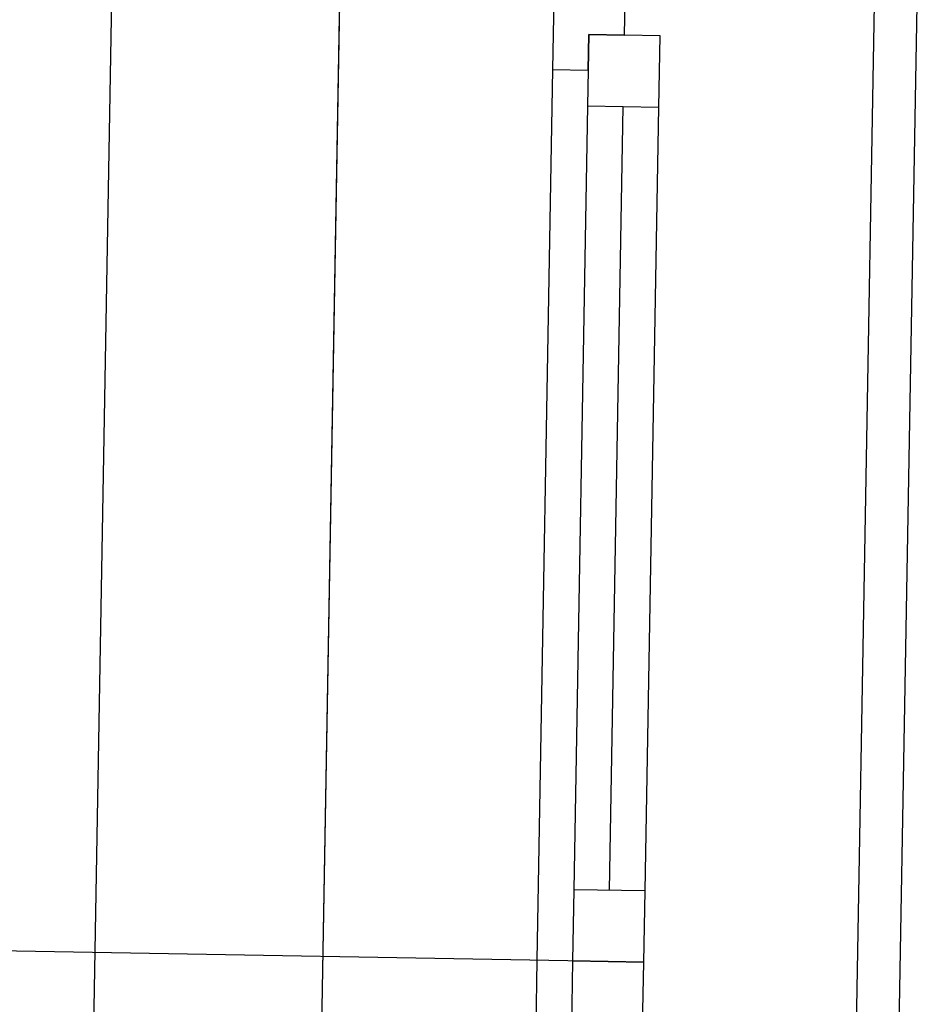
# Model space of a CAD drawing. Header units: millimetres. Extents: x -28017 to 3863, y -4271 to 20239.
# Tile 31 of 105: x -20554 to -19924, y 8292 to 8982. Entities that reach past the tile are written whole.
import ezdxf

# ---------------------------------------------------------------- set-up
doc = ezdxf.new("R2010")
doc.units = ezdxf.units.MM
doc.header["$MEASUREMENT"] = 0
doc.layers.add('5._POHLED ZÁPADNÍ_2_Nové_Otvory – Okna', color=7, linetype='Continuous')
doc.layers.add('5._POHLED ZÁPADNÍ_2_Nové_Otvory – Značky oken', color=7, linetype='Continuous')

msp = doc.modelspace()

# ---------------------------------------------------------------- linework, layer by layer
at = {"layer": '5._POHLED ZÁPADNÍ_2_Nové_Otvory – Okna', "color": 1, "linetype": 'Continuous', "lineweight": 25}
for p, q in [((-20513.07, 7647.27), (-20489.3, 8997.06)), ((-20353, 7650.14), (-20329.23, 8999.93)), ((-20179.25, 8997.29), (-20180.13, 8947.3)), ((-20129.7, 8971.41), (-20129.26, 8996.41)), ((-20353.1, 7644.45), (-20329.33, 8994.25)), ((-19978.05, 7643.54), (-19954.29, 8993.33)), ((-19948.06, 7643.01), (-19924.29, 8992.8)), ((-20154.7, 8971.85), (-20155.58, 8921.86)), ((-20155.14, 8946.86), (-20154.7, 8971.85)), ((-20154.7, 8971.85), (-20129.7, 8971.41)), ((-20104.7, 8970.97), (-20154.7, 8971.85)), ((-20105.58, 8920.98), (-20104.7, 8970.97)), ((-20180.13, 8947.3), (-20191.14, 8322.39)), ((-20180.13, 8947.3), (-20155.14, 8946.86)), ((-20155.58, 8921.86), (-20165.26, 8371.94)), ((-20155.58, 8921.86), (-20105.58, 8920.98)), ((-20140.26, 8371.5), (-20130.58, 8921.42)), ((-20115.27, 8371.06), (-20105.58, 8920.98)), ((-20115.27, 8371.06), (-20105.58, 8920.98)), ((-20165.26, 8371.94), (-20166.14, 8321.95)), ((-20115.27, 8371.06), (-20165.26, 8371.94)), ((-20116.15, 8321.07), (-20115.27, 8371.06)), ((-20191.14, 8322.39), (-20202.14, 7697.49)), ((-20166.14, 8321.95), (-20167.02, 8271.96)), ((-20116.15, 8321.07), (-20166.14, 8321.95)), ((-20166.14, 8321.95), (-20116.15, 8321.07)), ((-20117.03, 8271.08), (-20116.15, 8321.07))]:
    msp.add_line(p, q, dxfattribs=at)
at = {"layer": '5._POHLED ZÁPADNÍ_2_Nové_Otvory – Značky oken', "color": 1, "linetype": 'Continuous', "lineweight": 25}
msp.add_line((-20116.15, 8321.07), (-20691.06, 8331.2), dxfattribs=at)

doc.saveas('drawing.dxf')
